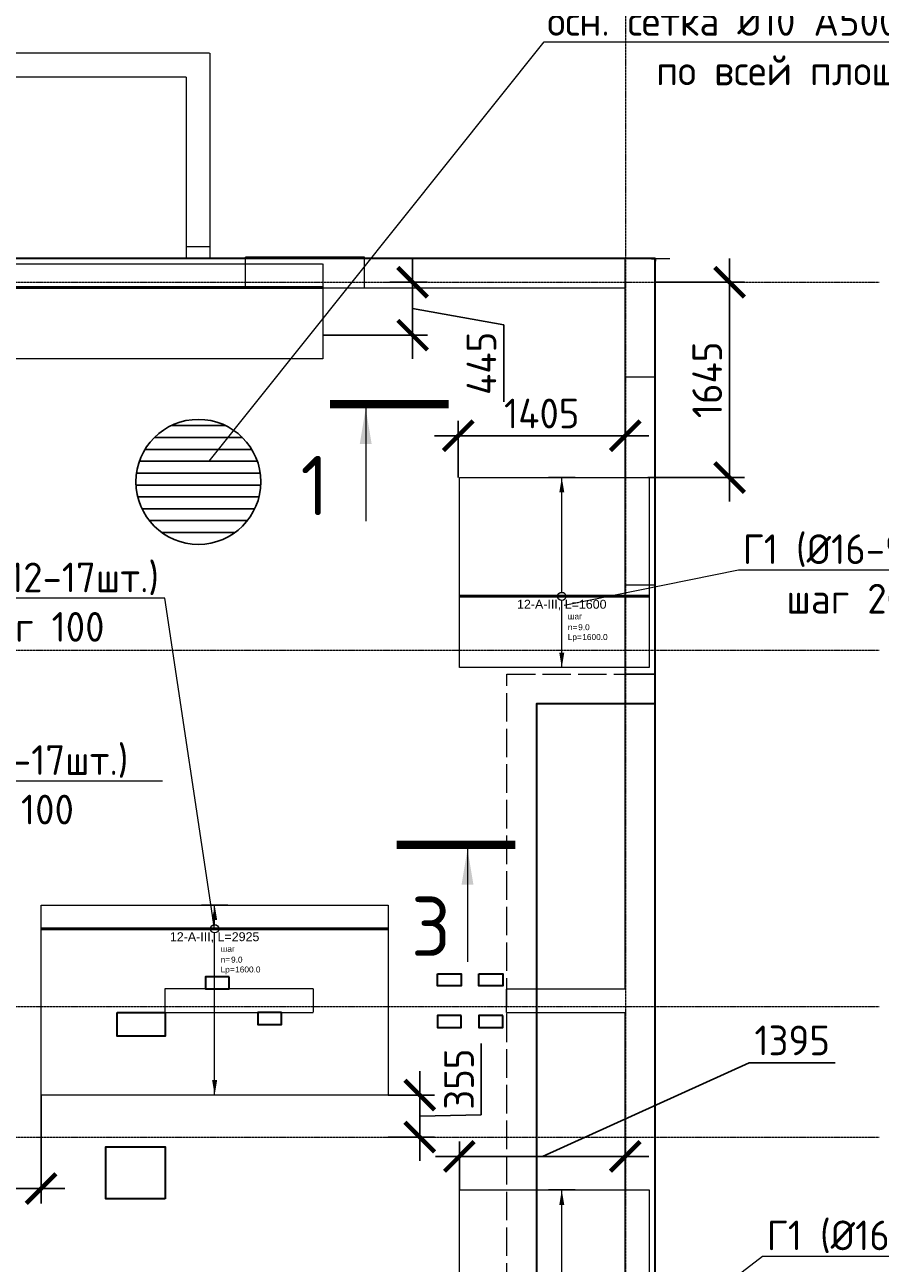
# Model space of a CAD drawing. Header units: millimetres. Extents: x -386473 to 311666, y -59273 to 291770.
# Tile 79 of 132: x 48051 to 55259, y 23135 to 33565. Entities that reach past the tile are written whole.
import ezdxf
from ezdxf import colors
from ezdxf.entities.mleader import LeaderData, LeaderLine
from ezdxf.enums import TextEntityAlignment as Align
from ezdxf.math import Vec2, Vec3

# ---------------------------------------------------------------- set-up
doc = ezdxf.new("R2010")
doc.units = ezdxf.units.MM
doc.set_wipeout_variables(frame=1)
for name, pattern in [('01 Штриховая _4 мм_', [6, 3.5, -2.5]), ('______5', [1100, 800, -100, 100, -100]), ('ACAD_ISO02W100', [15, 12, -3]), ('DASHED', [7, 5, -2, 0]), ('GOST2.303 4', [7, 5, -2, 0]), ('осевая', [50.8, 31.75, -6.35, 6.35, -6.35])]:
    doc.linetypes.add(name, pattern=pattern)
for name, color, linetype, lineweight in [('АрмСтер', 2, 'Continuous', 50), ('ВК_отверстия в полу размеры', 7, 'Continuous', 5), ('контур распр. стерхней', 2, 'GOST2.303 4', 20), ('Оси', 40, '______5', 18), ('Перекрытие ж_бетон', 1, 'Continuous', 30), ('подоснова', 151, 'Continuous', 5), ('РАЗМЕРЫ', 1, 'Continuous', 9), ('Узлы', 7, 'Continuous', 0), ('Э_отверстия', 2, 'Continuous', 100)]:
    doc.layers.add(name, color=color, linetype=linetype, lineweight=lineweight)
doc.layers.add('АрмСтер_атрибуты', color=2, linetype='Continuous', lineweight=0, plot=False)
doc.layers.add('Клапаны_для_электрика', color=7, linetype='Continuous', plot=False)
doc.layers.add('Колонна_ бетон', color=7, linetype='Continuous', lineweight=50, true_color=0xb4b496)
doc.styles.add('GOST-2.304_Type-B', font='GOST_Common.ttf')
doc.styles.get("Standard").update_dxf_attribs({"font": 'arial.ttf'})
doc.styles.add('Аннотативный', font='arial.ttf')
doc.dimstyles.new('СПДС', dxfattribs={"dimscale": 100, "dimtxt": 2.5, "dimasz": 2.5, "dimexe": 1.25, "dimexo": 0, "dimtad": 1, "dimdec": 0, "dimtxsty": 'GOST-2.304_Type-B', "dimblk": 'ARCHTICK', "dimcen": 2.5, "dimdle": 2, "dimadec": 0, "dimazin": 2, "dimtfac": 0.75, "dimtdec": 0, "dimtmove": 1, "dimatfit": 3, "dimfxl": 1, "dimtolj": 1, "dimarcsym": 1})

# ---------------------------------------------------------------- blocks, each defined once
blk = doc.blocks.new('оси2')
at = {"layer": 'Оси', "color": 16, "linetype": 'осевая', "lineweight": 0, "ltscale": 0.25, "transparency": 33554687}
for p, q in [((1030445.5, 5465.4), (1030445.5, -20739.3)), ((979200, 1707.1), (1032582.1, 1707.1)), ((979200, -1392.9), (1032582.1, -1392.9)), ((979200, -4392.9), (1032582.1, -4392.9)), ((979200, -5492.9), (1032582.1, -5492.9))]:
    blk.add_line(p, q, dxfattribs=at)
blk = doc.blocks.new('_None')
blk = doc.blocks.new('*U71')
at = {"layer": 'РАЗМЕРЫ'}
for p, q in [((112, 200), (-112, 200)), ((112, -1400), (-112, -1400))]:
    blk.add_line(p, q, dxfattribs=at)
at = {"layer": 'РАЗМЕРЫ', "ltscale": 15}
blk.add_line((0, -1400), (0, 200), dxfattribs=at)
at = {"layer": 'РАЗМЕРЫ'}
for points in [[(0, 200), (21, 75), (-21, 75)], [(0, -1400), (21, -1275), (-21, -1275)]]:
    blk.add_solid(points, dxfattribs=at)
at = {"layer": 'АрмСтер_атрибуты', "color": 215, "ltscale": 15, "style": 'Аннотативный'}
for s, p in [('шаг', (51, -194)), ('n=', (51, -285)), ('Lр=', (50, -368))]:
    blk.add_text(s, height=50, dxfattribs=at).set_placement(p)
at = {"layer": 'АрмСтер_атрибуты', "style": 'Аннотативный', "flags": 8}
blk.add_attdef('ПОЗ', (110, 30), '', height=75, dxfattribs=at)
at = {"layer": 'АрмСтер_атрибуты', "color": 215, "style": 'Аннотативный'}
for tag, p, flags in [('ШАГ', (191, -194), 10), ('КОЛ', (138, -285), 8), ('ШИРИНА', (173, -368), 8)]:
    blk.add_attdef(tag, p, '', height=50, dxfattribs=dict(at, flags=flags))
at = {"layer": 'АрмСтер_атрибуты', "flags": 9}
for tag, p in [('МАССА', (-1034, -1010)), ('ОБОЗНАЧЕНИЕ', (-1034, -1124))]:
    blk.add_attdef(tag, p, '', height=75, dxfattribs=at)
at = {"linetype": 'Continuous', "lineweight": 0}
blk.add_wipeout([(35, 0), (28, 21), (11, 33), (-11, 33), (-28, 21), (-35, 0), (-28, -21), (-11, -33), (11, -33), (28, -21)], dxfattribs=at)
at = {"color": 0, "linetype": 'ByBlock', "lineweight": -2, "ltscale": 100}
blk.add_line((-1463, 0), (1462, 0), dxfattribs=at)
at = {"layer": 'РАЗМЕРЫ'}
blk.add_circle((0, 0), 35, dxfattribs=at)
at = {"layer": 'АрмСтер_атрибуты', "style": 'Аннотативный', "flags": 8}
blk.add_attdef('НАИМЕНОВАНИЕ', text='', height=75, dxfattribs=at).set_placement((0, -29), align=Align.TOP_CENTER)
blk = doc.blocks.new('*U157')
at = {"layer": 'РАЗМЕРЫ'}
for p, q in [((112, 200), (-112, 200)), ((112, -600), (-112, -600))]:
    blk.add_line(p, q, dxfattribs=at)
at = {"layer": 'РАЗМЕРЫ', "ltscale": 15}
blk.add_line((0, -600), (0, 200), dxfattribs=at)
at = {"layer": 'РАЗМЕРЫ'}
for points in [[(0, 200), (21, 75), (-21, 75)], [(0, -600), (21, -475), (-21, -475)]]:
    blk.add_solid(points, dxfattribs=at)
at = {"layer": 'АрмСтер_атрибуты', "color": 215, "ltscale": 15, "style": 'Аннотативный'}
for s, p in [('шаг', (51, -194)), ('n=', (51, -285)), ('Lр=', (50, -368))]:
    blk.add_text(s, height=50, dxfattribs=at).set_placement(p)
at = {"layer": 'АрмСтер_атрибуты', "style": 'Аннотативный', "flags": 8}
blk.add_attdef('ПОЗ', (110, 30), '', height=75, dxfattribs=at)
at = {"layer": 'АрмСтер_атрибуты', "color": 215, "style": 'Аннотативный'}
for tag, p, flags in [('ШАГ', (191, -194), 10), ('КОЛ', (138, -285), 8), ('ШИРИНА', (173, -368), 8)]:
    blk.add_attdef(tag, p, '', height=50, dxfattribs=dict(at, flags=flags))
at = {"layer": 'АрмСтер_атрибуты', "flags": 9}
for tag, p in [('МАССА', (-1034, -1010)), ('ОБОЗНАЧЕНИЕ', (-1034, -1124))]:
    blk.add_attdef(tag, p, '', height=75, dxfattribs=at)
at = {"linetype": 'Continuous', "lineweight": 0}
blk.add_wipeout([(35, 0), (28, 21), (11, 33), (-11, 33), (-28, 21), (-35, 0), (-28, -21), (-11, -33), (11, -33), (28, -21)], dxfattribs=at)
at = {"color": 0, "linetype": 'ByBlock', "lineweight": -2, "ltscale": 100}
blk.add_line((-2863, 0), (4387, 0), dxfattribs=at)
at = {"layer": 'РАЗМЕРЫ'}
blk.add_circle((0, 0), 35, dxfattribs=at)
at = {"layer": 'АрмСтер_атрибуты', "style": 'Аннотативный', "flags": 8}
blk.add_attdef('НАИМЕНОВАНИЕ', text='', height=75, dxfattribs=at).set_placement((0, -29), align=Align.TOP_CENTER)
blk = doc.blocks.new('*U158')
at = {"layer": 'РАЗМЕРЫ'}
for p, q in [((112, 1800), (-112, 1800)), ((112, -1600), (-112, -1600))]:
    blk.add_line(p, q, dxfattribs=at)
at = {"layer": 'РАЗМЕРЫ', "ltscale": 15}
blk.add_line((0, -1600), (0, 1800), dxfattribs=at)
at = {"layer": 'РАЗМЕРЫ'}
for points in [[(0, 1800), (21, 1675), (-21, 1675)], [(0, -1600), (21, -1475), (-21, -1475)]]:
    blk.add_solid(points, dxfattribs=at)
at = {"layer": 'АрмСтер_атрибуты', "color": 215, "ltscale": 15, "style": 'Аннотативный'}
for s, p in [('шаг', (51, -194)), ('n=', (51, -285)), ('Lр=', (50, -368))]:
    blk.add_text(s, height=50, dxfattribs=at).set_placement(p)
at = {"layer": 'АрмСтер_атрибуты', "style": 'Аннотативный', "flags": 8}
blk.add_attdef('ПОЗ', (110, 30), '', height=75, dxfattribs=at)
at = {"layer": 'АрмСтер_атрибуты', "color": 215, "style": 'Аннотативный'}
for tag, p, flags in [('ШАГ', (191, -194), 10), ('КОЛ', (138, -285), 8), ('ШИРИНА', (173, -368), 8)]:
    blk.add_attdef(tag, p, '', height=50, dxfattribs=dict(at, flags=flags))
at = {"layer": 'АрмСтер_атрибуты', "flags": 9}
for tag, p in [('МАССА', (-1034, -1010)), ('ОБОЗНАЧЕНИЕ', (-1034, -1124))]:
    blk.add_attdef(tag, p, '', height=75, dxfattribs=at)
at = {"linetype": 'Continuous', "lineweight": 0}
blk.add_wipeout([(35, 0), (28, 21), (11, 33), (-11, 33), (-28, 21), (-35, 0), (-28, -21), (-11, -33), (11, -33), (28, -21)], dxfattribs=at)
at = {"color": 0, "linetype": 'ByBlock', "lineweight": -2, "ltscale": 100}
blk.add_line((-863, 0), (737, 0), dxfattribs=at)
at = {"layer": 'РАЗМЕРЫ'}
blk.add_circle((0, 0), 35, dxfattribs=at)
at = {"layer": 'АрмСтер_атрибуты', "style": 'Аннотативный', "flags": 8}
blk.add_attdef('НАИМЕНОВАНИЕ', text='', height=75, dxfattribs=at).set_placement((0, -29), align=Align.TOP_CENTER)
blk = doc.blocks.new('*U503')
at = {"layer": 'РАЗМЕРЫ'}
for p, q in [((112, 1000), (-112, 1000)), ((112, -600), (-112, -600))]:
    blk.add_line(p, q, dxfattribs=at)
at = {"layer": 'РАЗМЕРЫ', "ltscale": 15}
blk.add_line((0, -600), (0, 1000), dxfattribs=at)
at = {"layer": 'РАЗМЕРЫ'}
for points in [[(0, 1000), (21, 875), (-21, 875)], [(0, -600), (21, -475), (-21, -475)]]:
    blk.add_solid(points, dxfattribs=at)
at = {"layer": 'АрмСтер_атрибуты', "color": 215, "ltscale": 15, "style": 'Аннотативный'}
for s, p in [('шаг', (51, -194)), ('n=', (51, -285)), ('Lр=', (50, -368))]:
    blk.add_text(s, height=50, dxfattribs=at).set_placement(p)
at = {"layer": 'АрмСтер_атрибуты', "style": 'Аннотативный', "flags": 8}
blk.add_attdef('ПОЗ', (110, 30), '', height=75, dxfattribs=at)
at = {"layer": 'АрмСтер_атрибуты', "color": 215, "style": 'Аннотативный'}
for tag, p, flags in [('ШАГ', (191, -194), 10), ('КОЛ', (138, -285), 8), ('ШИРИНА', (173, -368), 8)]:
    blk.add_attdef(tag, p, '', height=50, dxfattribs=dict(at, flags=flags))
at = {"layer": 'АрмСтер_атрибуты', "flags": 9}
for tag, p in [('МАССА', (-1034, -1010)), ('ОБОЗНАЧЕНИЕ', (-1034, -1124))]:
    blk.add_attdef(tag, p, '', height=75, dxfattribs=at)
at = {"linetype": 'Continuous', "lineweight": 0}
blk.add_wipeout([(35, 0), (28, 21), (11, 33), (-11, 33), (-28, 21), (-35, 0), (-28, -21), (-11, -33), (11, -33), (28, -21)], dxfattribs=at)
at = {"color": 0, "linetype": 'ByBlock', "lineweight": -2, "ltscale": 100}
blk.add_line((-863, 0), (737, 0), dxfattribs=at)
at = {"layer": 'РАЗМЕРЫ'}
blk.add_circle((0, 0), 35, dxfattribs=at)
at = {"layer": 'АрмСтер_атрибуты', "style": 'Аннотативный', "flags": 8}
blk.add_attdef('НАИМЕНОВАНИЕ', text='', height=75, dxfattribs=at).set_placement((0, -29), align=Align.TOP_CENTER)
blk = doc.blocks.new('_ArchTick')
at = {"color": 0, "linetype": 'ByBlock', "const_width": 0.15}
blk.add_lwpolyline([(-0.5, -0.5), (0.5, 0.5)], dxfattribs=at)
blk = doc.blocks.new('*D181')
at = {"layer": 'DEFPOINTS', "color": 0, "transparency": 16777216}
for p in [(48188, 24551), (46914, 24372), (48188, 23763)]:
    blk.add_point(p, dxfattribs=at)
at = {"layer": 'РАЗМЕРЫ', "color": 0, "lineweight": -2, "transparency": 16777216}
for p, q in [((48188, 24551), (48188, 23638)), ((46914, 24372), (46914, 23638)), ((46714, 23763), (48388, 23763))]:
    blk.add_line(p, q, dxfattribs=at)
at = {"layer": 'РАЗМЕРЫ', "color": 0, "lineweight": -2, "transparency": 16777216, "xscale": 250, "yscale": 250, "zscale": 250, "rotation": 180}
blk.add_blockref('_ArchTick', (46914, 23763), dxfattribs=at)
at = {"layer": 'РАЗМЕРЫ', "color": 0, "lineweight": -2, "transparency": 16777216, "xscale": 250, "yscale": 250, "zscale": 250}
blk.add_blockref('_ArchTick', (48188, 23763), dxfattribs=at)
at = {"layer": 'РАЗМЕРЫ', "color": 0, "lineweight": 0, "transparency": 16777216, "insert": (47551, 23950), "char_height": 250, "attachment_point": 5, "style": 'GOST-2.304_Type-B'}
blk.add_mtext('\\A1;1275', dxfattribs=at)
blk = doc.blocks.new('*D183')
at = {"layer": 'DEFPOINTS', "color": 0, "transparency": 16777216}
for p in [(51703, 30103), (51703, 29751), (53110, 29751, 160)]:
    blk.add_point(p, dxfattribs=at)
at = {"layer": 'РАЗМЕРЫ', "color": 0, "lineweight": -2, "transparency": 16777216}
for p, q in [((51703, 29751), (51703, 30228)), ((53110, 29751), (53110, 30228)), ((53310, 30103), (51503, 30103))]:
    blk.add_line(p, q, dxfattribs=at)
at = {"layer": 'РАЗМЕРЫ', "color": 0, "lineweight": -2, "transparency": 16777216, "xscale": 250, "yscale": 250, "zscale": 250, "rotation": 180}
blk.add_blockref('_ArchTick', (51703, 30103), dxfattribs=at)
at = {"layer": 'РАЗМЕРЫ', "color": 0, "lineweight": -2, "transparency": 16777216, "xscale": 250, "yscale": 250, "zscale": 250}
blk.add_blockref('_ArchTick', (53110, 30103), dxfattribs=at)
at = {"layer": 'РАЗМЕРЫ', "color": 0, "lineweight": 0, "transparency": 16777216, "insert": (52407, 30291), "char_height": 250, "attachment_point": 5, "style": 'GOST-2.304_Type-B'}
blk.add_mtext('\\A1;1405', dxfattribs=at)
blk = doc.blocks.new('*D184')
at = {"layer": 'DEFPOINTS', "color": 0, "transparency": 16777216}
for p in [(51126, 31396, 160), (50563, 30951), (51319, 30951)]:
    blk.add_point(p, dxfattribs=at)
at = {"layer": 'РАЗМЕРЫ', "color": 0, "lineweight": -2, "transparency": 16777216}
for p, q in [((51319, 31596), (51319, 30751)), ((51126, 31396), (51444, 31396)), ((51319, 31174), (52087, 31038)), ((52087, 31038), (52087, 30388)), ((50563, 30951), (51444, 30951))]:
    blk.add_line(p, q, dxfattribs=at)
at = {"layer": 'РАЗМЕРЫ', "color": 0, "lineweight": -2, "transparency": 16777216, "xscale": 250, "yscale": 250, "zscale": 250}
for p, rotation in [((51319, 31396), 90), ((51319, 30951), 270)]:
    blk.add_blockref('_ArchTick', p, dxfattribs=dict(at, rotation=rotation))
at = {"layer": 'РАЗМЕРЫ', "color": 0, "lineweight": 0, "transparency": 16777216, "insert": (51899, 30713), "char_height": 250, "attachment_point": 5, "rotation": 90, "style": 'GOST-2.304_Type-B'}
blk.add_mtext('\\A1;445', dxfattribs=at)
blk = doc.blocks.new('стены подвала')
at = {"layer": 'Колонна_ бетон', "color": 252, "linetype": 'DASHED', "lineweight": 0, "ltscale": 0.3, "true_color": 0x939598, "transparency": 33554687}
for p, q in [((-154597, -8295, 160), (-161297, -8295, 160)), ((-154597, -8295, 160), (-154597, -10025, 160)), ((-154597, -8295, 160), (-154597, -8295, 160)), ((-161097, -8495, 160), (-154797, -8495, 160)), ((-154797, -8495, 160), (-154797, -8495, 160)), ((-154797, -8495, 160), (-154797, -10025, 160)), ((-154797, -9925, 160), (-154797, -9925, 160)), ((-154797, -9925, 160), (-154597, -9925, 160)), ((-154597, -9925, 160), (-154597, -9925, 160)), ((-150847, -10025, 160), (-198397, -10025, 160)), ((-154797, -10025, 160), (-154797, -10025, 160)), ((-154597, -10025, 160), (-154597, -10025, 160)), ((-150847, -26925, 160), (-150847, -10025, 160)), ((-150847, -10025, 160), (-150847, -10025, 160)), ((-151097, -10275, 160), (-161097, -10275, 160)), ((-151097, -16175, 160), (-151097, -10275, 160)), ((-151097, -10275, 160), (-151097, -10275, 160)), ((-151097, -13525, 160), (-150847, -13525, 160)), ((-151097, -13525, 160), (-151097, -13525, 160)), ((-150847, -13525, 160), (-151097, -13525, 160)), ((-150847, -13525, 160), (-150847, -13525, 160)), ((-154977, -16175, 160), (-154977, -16375, 160)), ((-154977, -16175, 160), (-154977, -16175, 160)), ((-153727, -16175, 160), (-154977, -16175, 160)), ((-153727, -16175, 160), (-153727, -16375, 160)), ((-153727, -16175, 160), (-153727, -16175, 160)), ((-152097, -16175, 160), (-151097, -16175, 160)), ((-152097, -16375, 160), (-152097, -16175, 160)), ((-152097, -16175, 160), (-152097, -16175, 160)), ((-151097, -16175, 160), (-151097, -16175, 160)), ((-154977, -16375, 160), (-154977, -16375, 160)), ((-154977, -16375, 160), (-153727, -16375, 160)), ((-153727, -16375, 160), (-153727, -16375, 160)), ((-152097, -16375, 160), (-152097, -16375, 160)), ((-152097, -16375, 160), (-151097, -16375, 160)), ((-151097, -26675, 160), (-151097, -16375, 160)), ((-151097, -16375, 160), (-151097, -16375, 160))]:
    blk.add_line(p, q, dxfattribs=at)
for points in [[(-154297, -10010), (-153298, -10010), (-153298, -10275), (-154297, -10275)], [(-151097, -10025), (-150844, -10025), (-150844, -11026), (-151097, -11026)], [(-151097, -12775), (-150847, -12775), (-150847, -13775), (-151097, -13775)]]:
    blk.add_lwpolyline(points, close=True, dxfattribs=at)
blk = doc.blocks.new('отверстия')
at = {"layer": 'ВК_отверстия в полу размеры', "color": 4, "lineweight": 30, "ltscale": 100}
blk.add_lwpolyline([(-150130, 85292), (-149727, 85292), (-149727, 85093), (-150130, 85093)], close=True, dxfattribs=at)
at = {"layer": 'Клапаны_для_электрика', "color": 2, "lineweight": 30}
for points in [[(-147432, 85617), (-147232, 85617), (-147232, 85517), (-147432, 85517)], [(-147082, 85617), (-146882, 85617), (-146882, 85517), (-147082, 85517)], [(-147232, 85267), (-147432, 85267), (-147432, 85167), (-147232, 85167)], [(-146882, 85267), (-147082, 85267), (-147082, 85167), (-146882, 85167)]]:
    blk.add_lwpolyline(points, close=True, dxfattribs=at)
at = {"layer": 'Перекрытие ж_бетон', "lineweight": 30}
blk.add_lwpolyline([(-149727, 83722), (-150227, 83722), (-150227, 84162), (-149727, 84162)], close=True, dxfattribs=at)
at = {"layer": 'РАЗМЕРЫ', "color": 6, "lineweight": 30, "elevation": -160}
blk.add_lwpolyline([(-145628, 91642), (-145597, 91642), (-145597, 91621)], dxfattribs=at)
at = {"layer": 'Э_отверстия', "color": 5, "lineweight": 30}
for points in [[(-149187, 85592), (-149387, 85592), (-149387, 85492), (-149187, 85492)], [(-148746, 85292), (-148946, 85292), (-148946, 85192), (-148746, 85192)]]:
    blk.add_lwpolyline(points, close=True, dxfattribs=at)
blk = doc.blocks.new('*D381')
at = {"layer": 'DEFPOINTS', "color": 0, "transparency": 16777216}
for p in [(51113, 24551), (51379, 24551), (51113, 24196)]:
    blk.add_point(p, dxfattribs=at)
at = {"layer": 'РАЗМЕРЫ', "color": 0, "lineweight": -2, "transparency": 16777216}
for p, q in [((51897, 24385), (51897, 24985)), ((51379, 23996), (51379, 24751)), ((51113, 24551), (51504, 24551)), ((51379, 24374), (51897, 24385)), ((51113, 24196), (51504, 24196))]:
    blk.add_line(p, q, dxfattribs=at)
at = {"layer": 'РАЗМЕРЫ', "color": 0, "lineweight": -2, "transparency": 16777216, "xscale": 250, "yscale": 250, "zscale": 250}
for p, rotation in [((51379, 24551), 90), ((51379, 24196), 270)]:
    blk.add_blockref('_ArchTick', p, dxfattribs=dict(at, rotation=rotation))
at = {"layer": 'РАЗМЕРЫ', "color": 0, "lineweight": 0, "transparency": 16777216, "insert": (51710, 24685), "char_height": 250, "attachment_point": 5, "rotation": 90, "style": 'GOST-2.304_Type-B'}
blk.add_mtext('\\A1;355', dxfattribs=at)
blk = doc.blocks.new('*D382')
at = {"layer": 'DEFPOINTS', "color": 0, "transparency": 16777216}
for p in [(53360, 31396, 160), (53300, 29751), (53989, 29751)]:
    blk.add_point(p, dxfattribs=at)
at = {"layer": 'РАЗМЕРЫ', "color": 0, "lineweight": -2, "transparency": 16777216}
for p, q in [((53989, 31596), (53989, 29551)), ((53360, 31396), (54114, 31396)), ((53300, 29751), (54114, 29751))]:
    blk.add_line(p, q, dxfattribs=at)
at = {"layer": 'РАЗМЕРЫ', "color": 0, "lineweight": -2, "transparency": 16777216, "xscale": 250, "yscale": 250, "zscale": 250}
for p, rotation in [((53989, 31396), 90), ((53989, 29751), 270)]:
    blk.add_blockref('_ArchTick', p, dxfattribs=dict(at, rotation=rotation))
at = {"layer": 'РАЗМЕРЫ', "color": 0, "lineweight": 0, "transparency": 16777216, "insert": (53801, 30574), "char_height": 250, "attachment_point": 5, "rotation": 90, "style": 'GOST-2.304_Type-B'}
blk.add_mtext('\\A1;1645', dxfattribs=at)
blk = doc.blocks.new('*D384')
at = {"layer": 'DEFPOINTS', "color": 0, "transparency": 16777216}
for p in [(51713, 24034), (51713, 23751), (53110, 23751, 160)]:
    blk.add_point(p, dxfattribs=at)
at = {"layer": 'РАЗМЕРЫ', "color": 0, "lineweight": -2, "transparency": 16777216}
for p, q in [((52412, 24034), (54155, 24823)), ((54155, 24823), (54880, 24823)), ((51713, 23751), (51713, 24159)), ((53110, 23751), (53110, 24159)), ((53310, 24034), (51513, 24034))]:
    blk.add_line(p, q, dxfattribs=at)
at = {"layer": 'РАЗМЕРЫ', "color": 0, "lineweight": -2, "transparency": 16777216, "xscale": 250, "yscale": 250, "zscale": 250, "rotation": 180}
blk.add_blockref('_ArchTick', (51713, 24034), dxfattribs=at)
at = {"layer": 'РАЗМЕРЫ', "color": 0, "lineweight": -2, "transparency": 16777216, "xscale": 250, "yscale": 250, "zscale": 250}
blk.add_blockref('_ArchTick', (53110, 24034), dxfattribs=at)
at = {"layer": 'РАЗМЕРЫ', "color": 0, "lineweight": 0, "transparency": 16777216, "insert": (54517, 25011), "char_height": 250, "attachment_point": 5, "style": 'GOST-2.304_Type-B'}
blk.add_mtext('\\A1;1395', dxfattribs=at)

msp = doc.modelspace()

# ---------------------------------------------------------------- linework, layer by layer
at = {"color": 2, "lineweight": -2, "ltscale": 100}
for p, q in [((49284.2, 30188.6), (49743.8, 30188.6)), ((49143.2, 30088.6), (49884.8, 30088.6)), ((49064.4, 29988.6), (49963.6, 29988.6)), ((49017.2, 29888.6), (50010.8, 29888.6)), ((48993, 29788.6), (50035.1, 29788.6)), ((48988.5, 29688.6), (50039.5, 29688.6)), ((49003.3, 29588.6), (50024.7, 29588.6)), ((49039.1, 29488.6), (49988.9, 29488.6)), ((49101.5, 29388.6), (49926.6, 29388.6)), ((49206, 29288.6), (49822, 29288.6))]:
    msp.add_line(p, q, dxfattribs=at)
at = {"lineweight": -2, "ltscale": 100}
msp.add_circle((49514, 29715.2), 526.2, dxfattribs=at)
at = {"layer": 'контур распр. стерхней', "linetype": '01 Штриховая _4 мм_'}
for points in [[(50563.3, 30751.3), (43313.3, 30751.3), (43313.3, 31551.3), (50563.3, 31551.3)], [(53313.3, 28151.3), (51713.3, 28151.3), (51713.3, 29751.3), (53313.3, 29751.3)], [(51113.3, 24551.2), (48188.3, 24551.2), (48188.3, 26151.3), (51113.3, 26151.3)], [(53313.3, 20351.3), (51713.3, 20351.3), (51713.3, 23751.3), (53313.3, 23751.3)]]:
    msp.add_lwpolyline(points, close=True, dxfattribs=at)
at = {"layer": 'Перекрытие ж_бетон'}
for points in [[(6063.2, 14696.4), (10163.2, 14696.4), (10163.2, 14446.4), (46963.2, 14446.4), (46963.2, 14696.4), (53363.2, 14696.4), (53363.2, 31596.4), (5813.4, 31596.4), (5813.4, 17596.4), (6063.2, 17596.4), (6063.2, 14696.4)], [(53363.4, 27846.4), (52363.4, 27846.4), (52363.4, 22846.4), (53363.4, 22846.4)]]:
    msp.add_lwpolyline(points, dxfattribs=at)
at = {"layer": 'Перекрытие ж_бетон', "color": 252, "linetype": 'ACAD_ISO02W100', "lineweight": 0, "ltscale": 20, "true_color": 0x939598}
msp.add_lwpolyline([(53363.4, 22596.4), (52113.4, 22596.4), (52113.4, 28096.4), (53363.4, 28096.4)], dxfattribs=at)
at = {"layer": 'РАЗМЕРЫ', "color": 6, "elevation": 160}
msp.add_lwpolyline([(53360.2, 31495.3), (53360.2, 31596.4), (53486.8, 31596.4)], dxfattribs=at)
at = {"layer": 'Узлы', "color": 1, "linetype": 'Continuous', "lineweight": 0}
for p, q in [((50923.8, 30334.5, 3260), (50923.8, 29384.5, 3260)), ((51781.3, 26622, 3260), (51781.3, 25672, 3260))]:
    msp.add_line(p, q, dxfattribs=at)
at = {"layer": 'Узлы', "color": 1, "linetype": 'Continuous', "lineweight": 0, "const_width": 70, "elevation": 3260}
for points in [[(50623.8, 30369.5), (51623.8, 30369.5)], [(51185.8, 26657), (52185.8, 26657)]]:
    msp.add_lwpolyline(points, dxfattribs=at)
at = {"layer": 'Узлы', "color": 1, "linetype": 'Continuous', "lineweight": 0}
for points in [[(50923.8, 30334.5, 3260), (50873.5, 30034.1, 3260), (50974.1, 30034.1, 3260)], [(51781.3, 26622, 3260), (51731, 26321.6, 3260), (51831.5, 26321.6, 3260)]]:
    msp.add_solid(points, dxfattribs=at)

# ---------------------------------------------------------------- block references
at = {"layer": 'РАЗМЕРЫ'}
msp.add_blockref('оси2', (-977331.7, 29689.3, 160), dxfattribs=at)

# ---------------------------------------------------------------- texts
at = {"layer": 'Узлы', "color": 1, "linetype": 'Continuous', "lineweight": 0, "char_height": 500, "attachment_point": 5, "style": 'GOST-2.304_Type-B'}
for s, insert in [('1', (50493.8, 29684.5, 3260)), ('3', (51473.7, 25972, 3260))]:
    msp.add_mtext_dynamic_manual_height_columns(s, width=723.88, gutter_width=25, heights=[0], dxfattribs=dict(at, insert=insert))

# ---------------------------------------------------------------- leaders
at = {"layer": 'подоснова', "color": 4, "ltscale": 0.3}
ml = msp.add_multileader_mtext('Standard', dxfattribs=at)
ml.set_content('5* (%%C12-17шт.)\\Pшаг 100', color=4, style='GOST-2.304_Type-B')
ml.set_leader_properties(color=256, linetype='ByLayer', lineweight=15)
ml.set_arrow_properties(name='NONE')
ml.build(insert=Vec2(0, 0))
ml.multileader.update_dxf_attribs({"text_left_attachment_type": 6, "text_right_attachment_type": 6, "dogleg_length": 0.1, "arrow_head_size": 18})
ctx = ml.context
ctx.base_point, ctx.char_height, ctx.arrow_head_size, ctx.landing_gap_size, ctx.plane_origin = Vec3(46827.4, 27197.1), 250, 18, 20, Vec3(37810.2, 29005.4)
ctx.left_attachment, ctx.right_attachment, ctx.text_align_type = 6, 6, 1
notes = []
notes.append((ctx, [(0, (1, 1, 0), (46827.3, 27197.1), (1, 0), 0.1, [(0, [(46450.8, 26151.3)], 0, [])])]))
ctx.mtext.insert, ctx.mtext.alignment, ctx.mtext.flow_direction = Vec3(47900.8, 27497.1), 2, 5
for ctx, leaders in notes:
    for number, flags, end, landing, length, lines in leaders:
        leader = LeaderData()
        leader.index, (leader.has_last_leader_line, leader.has_dogleg_vector, leader.attachment_direction) = number, flags
        leader.last_leader_point, leader.dogleg_vector, leader.dogleg_length = Vec3(end), Vec3(landing), length
        for number, points, colour, breaks in lines:
            line = LeaderLine()
            line.index, line.vertices, line.color, line.breaks = number, Vec3.list(points), colors.encode_raw_color(colour), breaks
            leader.lines.append(line)
        ctx.leaders.append(leader)

# ---------------------------------------------------------------- next in the draw order: block references
at = {"layer": 'АрмСтер', "ltscale": 15}
ref = msp.add_blockref('*U157', (46175.8, 31351.3), dxfattribs=at)
ref.add_attrib('НАИМЕНОВАНИЕ', '12-A-III, L=7250', dxfattribs={"layer": 'АрмСтер_атрибуты', "height": 75, "style": 'Аннотативный', "flags": 8}).set_placement((46175.8, 31321.9), align=Align.TOP_CENTER)
ref.add_attrib('КОЛ', '5.0', (46313.9, 31066.1), dxfattribs={"layer": 'АрмСтер_атрибуты', "color": 215, "height": 50, "style": 'Аннотативный', "flags": 8})
ref.add_attrib('ШИРИНА', '800.0', (46348.7, 30983.5), dxfattribs={"layer": 'АрмСтер_атрибуты', "color": 215, "height": 50, "style": 'Аннотативный', "flags": 8})
ref = msp.add_blockref('*U503', (52575.8, 28751.3), dxfattribs=at)
ref.add_attrib('НАИМЕНОВАНИЕ', '12-A-III, L=1600', dxfattribs={"layer": 'АрмСтер_атрибуты', "height": 75, "style": 'Аннотативный', "flags": 8}).set_placement((52575.8, 28721.9), align=Align.TOP_CENTER)
ref.add_attrib('КОЛ', '9.0', (52713.9, 28466.1), dxfattribs={"layer": 'АрмСтер_атрибуты', "color": 215, "height": 50, "style": 'Аннотативный', "flags": 8})
ref.add_attrib('ШИРИНА', '1600.0', (52748.7, 28383.5), dxfattribs={"layer": 'АрмСтер_атрибуты', "color": 215, "height": 50, "style": 'Аннотативный', "flags": 8})
ref = msp.add_blockref('*U71', (49650.8, 25951.3), dxfattribs=at)
ref.add_attrib('НАИМЕНОВАНИЕ', '12-A-III, L=2925', dxfattribs={"layer": 'АрмСтер_атрибуты', "height": 75, "style": 'Аннотативный', "flags": 8}).set_placement((49650.8, 25921.9), align=Align.TOP_CENTER)
ref.add_attrib('КОЛ', '9.0', (49788.9, 25666.1), dxfattribs={"layer": 'АрмСтер_атрибуты', "color": 215, "height": 50, "style": 'Аннотативный', "flags": 8})
ref.add_attrib('ШИРИНА', '1600.0', (49823.7, 25583.5), dxfattribs={"layer": 'АрмСтер_атрибуты', "color": 215, "height": 50, "style": 'Аннотативный', "flags": 8})
ref = msp.add_blockref('*U158', (52575.8, 21951.3), dxfattribs=at)
ref.add_attrib('НАИМЕНОВАНИЕ', '12-A-III, L=1600', dxfattribs={"layer": 'АрмСтер_атрибуты', "height": 75, "style": 'Аннотативный', "flags": 8}).set_placement((52575.8, 21921.9), align=Align.TOP_CENTER)
ref.add_attrib('КОЛ', '18.0', (52713.9, 21666.1), dxfattribs={"layer": 'АрмСтер_атрибуты', "color": 215, "height": 50, "style": 'Аннотативный', "flags": 8})
ref.add_attrib('ШИРИНА', '3400.0', (52748.7, 21583.5), dxfattribs={"layer": 'АрмСтер_атрибуты', "color": 215, "height": 50, "style": 'Аннотативный', "flags": 8})

# ---------------------------------------------------------------- next in the draw order: block references
at = {"layer": 'РАЗМЕРЫ'}
msp.add_blockref('стены подвала', (204207.7, 41621.8), dxfattribs=at)
at = {"layer": 'РАЗМЕРЫ', "color": 6}
msp.add_blockref('отверстия', (198960.1, -60045.9, 160), dxfattribs=at)

# ---------------------------------------------------------------- next in the draw order: dimensions: what is measured, and where the dimension line sits
at = {"layer": 'РАЗМЕРЫ', "color": 1, "lineweight": 0}
for base, p1, p2, picture, middle in [((51318.9, 30951.3), (51126.3, 31396.4, 160), (50563.3, 30951.3), '*D184', (52087, 30975.3)), ((51378.6, 24551.2), (51113.3, 24196.4), (51113.3, 24551.2), '*D381', (51897, 24447.9))]:
    dim = msp.add_linear_dim(base=base, p1=p1, p2=p2, angle=90, dimstyle='СПДС', dxfattribs=at)
    dim.commit()
    dim.dimension.update_dxf_attribs({"geometry": picture, "text_midpoint": middle, "dimtype": 160})
dim = msp.add_linear_dim(base=(53988.7, 29751.3), p1=(53360.2, 31396.4, 160), p2=(53299.7, 29751.3), angle=90, dimstyle='СПДС', dxfattribs=at)
dim.commit()
dim.dimension.update_dxf_attribs({"geometry": '*D382', "text_midpoint": (53801.2, 30573.8)})
dim = msp.add_linear_dim(base=(51703.1, 30103), p1=(53110.2, 29751.3, 160), p2=(51703.1, 29750.6), dimstyle='СПДС', override={"dimrnd": 5}, dxfattribs=at)
dim.commit()
dim.dimension.update_dxf_attribs({"geometry": '*D183', "text_midpoint": (52406.7, 30290.5)})
dim = msp.add_linear_dim(base=(51713.3, 24034.1), p1=(53110.2, 23751.3, 160), p2=(51713.3, 23751.3), dimstyle='СПДС', override={"dimrnd": 5}, dxfattribs=at)
dim.commit()
dim.dimension.update_dxf_attribs({"geometry": '*D384', "text_midpoint": (54217.4, 24823.1), "dimtype": 160})
dim = msp.add_linear_dim(base=(48188.2986, 23762.9706), p1=(46913.7815, 24371.8416), p2=(48188.2986, 24551.2152), dimstyle='СПДС', dxfattribs=at)
dim.commit()
dim.dimension.update_dxf_attribs({"geometry": '*D181', "text_midpoint": (47551.0401, 23950.4706)})

# ---------------------------------------------------------------- next in the draw order: leaders
at = {"layer": 'подоснова', "color": 2, "ltscale": 0.3}
ml = msp.add_multileader_mtext('Standard', dxfattribs=at)
ml.set_content('осн. сетка %%C10 А500С шаг 200\\Pпо всей площади', color=2, style='GOST-2.304_Type-B')
ml.set_leader_properties(color=256, linetype='ByLayer', lineweight=15)
ml.set_arrow_properties(name='NONE')
ml.build(insert=Vec2(0, 0))
ml.multileader.update_dxf_attribs({"text_left_attachment_type": 6, "text_right_attachment_type": 6, "dogleg_length": 0.1, "arrow_head_size": 18})
ctx = ml.context
ctx.base_point, ctx.char_height, ctx.arrow_head_size, ctx.landing_gap_size, ctx.plane_origin = Vec3(52427.7, 33422.2), 250, 18, 20, Vec3(47873.7, 34839.4)
ctx.left_attachment, ctx.right_attachment, ctx.text_align_type = 6, 6, 1
notes = []
notes.append((ctx, [(0, (1, 1, 0), (52427.6, 33422.2), (1, 0), 0.1, [(0, [(49605.1, 29888.6)], 0, [])])]))
ctx.mtext.insert, ctx.mtext.alignment, ctx.mtext.flow_direction = Vec3(54674.2, 33722.2), 2, 5
ml = msp.add_multileader_mtext('Standard', dxfattribs=at)
ml.set_content('Г1 (%%C16-9шт.)\\Pшаг 200', color=2, style='GOST-2.304_Type-B')
ml.set_leader_properties(color=256, linetype='ByLayer', lineweight=15)
ml.set_arrow_properties(name='NONE')
ml.build(insert=Vec2(0, 0))
ml.multileader.update_dxf_attribs({"text_left_attachment_type": 6, "text_right_attachment_type": 6, "dogleg_length": 0.1, "arrow_head_size": 18})
ctx = ml.context
ctx.base_point, ctx.char_height, ctx.arrow_head_size, ctx.landing_gap_size, ctx.plane_origin = Vec3(54066, 28973.1), 250, 18, 20, Vec3(43956.2, 31530.6)
ctx.left_attachment, ctx.right_attachment, ctx.text_align_type = 6, 6, 1
notes.append((ctx, [(0, (1, 1, 0), (54065.9, 28973.1), (1, 0), 0.1, [(0, [(52596.8, 28676.4)], 0, [])])]))
ctx.mtext.insert, ctx.mtext.alignment, ctx.mtext.flow_direction = Vec3(55053.8, 29273.1), 2, 5
at = {"layer": 'подоснова', "color": 4, "ltscale": 0.3}
ml = msp.add_multileader_mtext('Standard', dxfattribs=at)
ml.set_content('5* (%%C12-17шт.)\\Pшаг 100', color=4, style='GOST-2.304_Type-B')
ml.set_leader_properties(color=256, linetype='ByLayer', lineweight=15)
ml.set_arrow_properties(name='NONE')
ml.build(insert=Vec2(0, 0))
ml.multileader.update_dxf_attribs({"text_left_attachment_type": 6, "text_right_attachment_type": 6, "dogleg_length": 0.1, "arrow_head_size": 18})
ctx = ml.context
ctx.base_point, ctx.char_height, ctx.arrow_head_size, ctx.landing_gap_size, ctx.plane_origin = Vec3(47085.4, 28735.5), 250, 18, 20, Vec3(41010.2, 28805.4)
ctx.left_attachment, ctx.right_attachment, ctx.text_align_type = 6, 6, 1
notes.append((ctx, [(1, (1, 1, 0), (49232.3, 28735.5), (-1, 0), 0.1, [(0, [(49650.8, 25951.3)], 0, [])])]))
ctx.mtext.insert, ctx.mtext.alignment, ctx.mtext.flow_direction = Vec3(48158.8, 29035.5), 2, 5
at = {"layer": 'подоснова', "color": 2, "ltscale": 0.3}
ml = msp.add_multileader_mtext('Standard', dxfattribs=at)
ml.set_content('Г1 (%%C16-18шт.)\\Pшаг 200', color=2, style='GOST-2.304_Type-B')
ml.set_leader_properties(color=256, linetype='ByLayer', lineweight=15)
ml.set_arrow_properties(name='NONE')
ml.build(insert=Vec2(0, 0))
ml.multileader.update_dxf_attribs({"text_left_attachment_type": 6, "text_right_attachment_type": 6, "dogleg_length": 0.1, "arrow_head_size": 18})
ctx = ml.context
ctx.base_point, ctx.char_height, ctx.arrow_head_size, ctx.landing_gap_size, ctx.plane_origin = Vec3(54268, 23194.1), 250, 18, 20, Vec3(43945.3, 24763.8)
ctx.left_attachment, ctx.right_attachment, ctx.text_align_type = 6, 6, 1
notes.append((ctx, [(0, (1, 1, 0), (54267.9, 23194.1), (1, 0), 0.1, [(0, [(52585.9, 21909.7)], 0, [])])]))
ctx.mtext.insert, ctx.mtext.alignment, ctx.mtext.flow_direction = Vec3(55318.3, 23494.1), 2, 5
for ctx, leaders in notes:
    for number, flags, end, landing, length, lines in leaders:
        leader = LeaderData()
        leader.index, (leader.has_last_leader_line, leader.has_dogleg_vector, leader.attachment_direction) = number, flags
        leader.last_leader_point, leader.dogleg_vector, leader.dogleg_length = Vec3(end), Vec3(landing), length
        for number, points, colour, breaks in lines:
            line = LeaderLine()
            line.index, line.vertices, line.color, line.breaks = number, Vec3.list(points), colors.encode_raw_color(colour), breaks
            leader.lines.append(line)
        ctx.leaders.append(leader)

doc.saveas('drawing.dxf')
